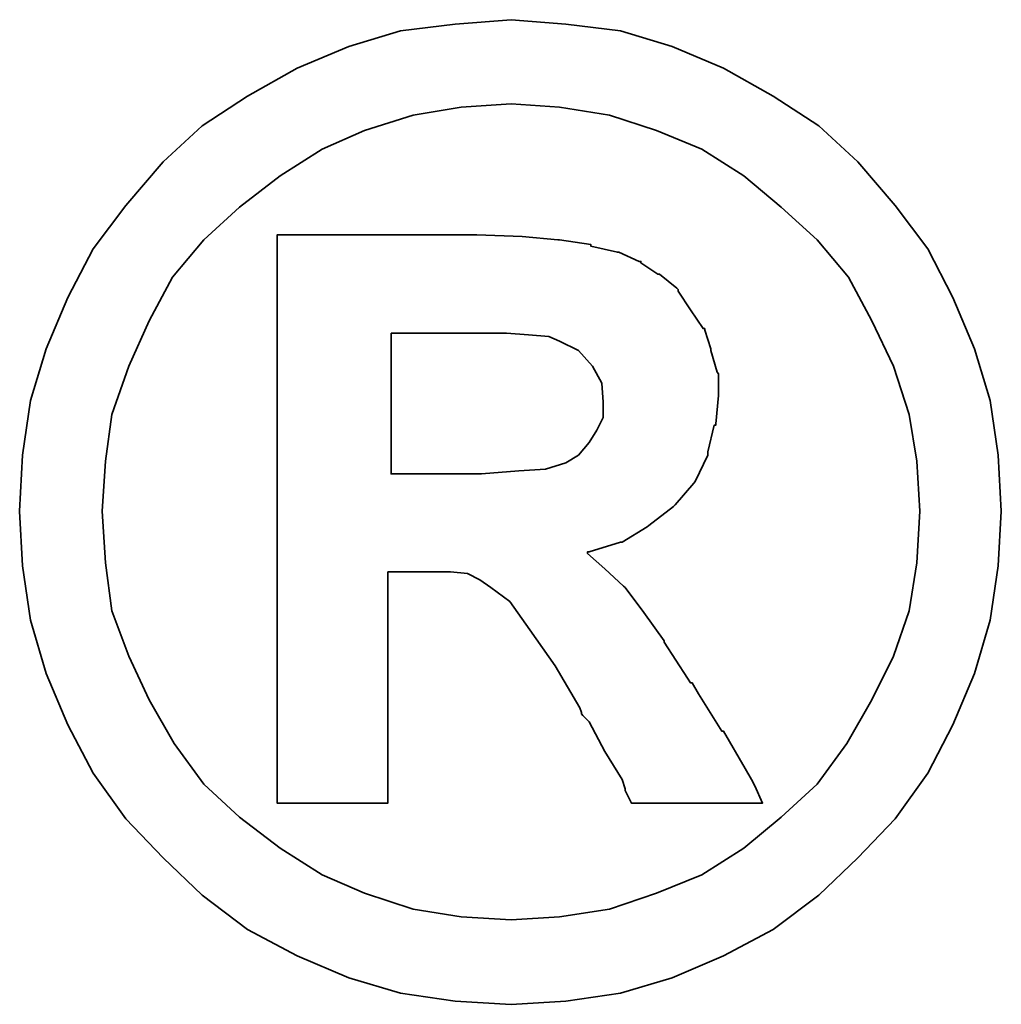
# Model space of a CAD drawing. Header units: inches. Extents: x 6 to 250, y 54 to 179.
# Tile 45 of 47: x 221.39 to 222.42, y 120.86 to 121.9. Entities that reach past the tile are written whole.
import ezdxf

# ---------------------------------------------------------------- set-up
doc = ezdxf.new("R2010")
doc.units = ezdxf.units.IN
doc.header["$LTSCALE"] = 0.2
doc.layers.add('DIM', color=4, linetype='Continuous')
doc.layers.add('layer 1', color=7, linetype='Continuous')

# ---------------------------------------------------------------- blocks, each defined once
blk = doc.blocks.new('TBI MOTION logo(完整正式版)')
at = {"layer": 'layer 1', "color": 22, "lineweight": 35}
for points, knots in [([(81.20634, 4.98624), (81.20634, 4.98624), (81.18649, 5.32862), (81.18649, 5.32862), (81.18649, 5.32862), (81.18649, 5.32862), (81.13886, 5.66206), (81.13886, 5.66206), (81.13886, 5.66206), (81.13886, 5.66206), (81.04359, 5.97764), (81.04359, 5.97764), (81.04359, 5.97764), (81.04359, 5.97764), (80.91061, 6.29124), (80.91061, 6.29124), (80.91061, 6.29124), (80.91061, 6.29124), (80.75778, 6.58697), (80.75778, 6.58697), (80.75778, 6.58697), (80.75778, 6.58697), (80.5593, 6.85294), (80.5593, 6.85294), (80.5593, 6.85294), (80.5593, 6.85294), (80.33105, 7.1189), (80.33105, 7.1189), (80.33105, 7.1189), (80.33105, 7.1189), (80.09287, 7.33921), (80.09287, 7.33921), (80.09287, 7.33921), (80.09287, 7.33921), (79.815, 7.51982), (79.815, 7.51982), (79.815, 7.51982), (79.815, 7.51982), (79.51133, 7.69051), (79.51133, 7.69051), (79.51133, 7.69051), (79.51133, 7.69051), (79.19773, 7.8235), (79.19773, 7.8235), (79.19773, 7.8235), (79.19773, 7.8235), (78.88215, 7.91877), (78.88215, 7.91877), (78.88215, 7.91877), (78.88215, 7.91877), (78.54871, 7.95846), (78.54871, 7.95846), (78.54871, 7.95846), (78.54871, 7.95846), (78.21526, 7.98625), (78.21526, 7.98625), (78.21526, 7.98625), (78.21526, 7.98625), (77.87388, 7.95846), (77.87388, 7.95846), (77.87388, 7.95846), (77.87388, 7.95846), (77.54044, 7.91877), (77.54044, 7.91877), (77.54044, 7.91877), (77.54044, 7.91877), (77.22485, 7.8235), (77.22485, 7.8235), (77.22485, 7.8235), (77.22485, 7.8235), (76.91027, 7.69051), (76.91027, 7.69051), (76.91027, 7.69051), (76.91027, 7.69051), (76.6056, 7.51982), (76.6056, 7.51982), (76.6056, 7.51982), (76.6056, 7.51982), (76.32972, 7.33921), (76.32972, 7.33921), (76.32972, 7.33921), (76.32972, 7.33921), (76.09154, 7.1189), (76.09154, 7.1189), (76.09154, 7.1189), (76.09154, 7.1189), (75.86329, 6.85294), (75.86329, 6.85294), (75.86329, 6.85294), (75.86329, 6.85294), (75.66382, 6.58697), (75.66382, 6.58697), (75.66382, 6.58697), (75.66382, 6.58697), (75.51099, 6.29124), (75.51099, 6.29124), (75.51099, 6.29124), (75.51099, 6.29124), (75.37702, 5.97764), (75.37702, 5.97764), (75.37702, 5.97764), (75.37702, 5.97764), (75.28175, 5.66206), (75.28175, 5.66206), (75.28175, 5.66206), (75.28175, 5.66206), (75.23411, 5.32862), (75.23411, 5.32862), (75.23411, 5.32862), (75.23411, 5.32862), (75.21625, 4.98624), (75.21625, 4.98624), (75.21625, 4.98624), (75.21625, 4.98624), (75.23411, 4.6528), (75.23411, 4.6528), (75.23411, 4.6528), (75.23411, 4.6528), (75.28175, 4.32035), (75.28175, 4.32035), (75.28175, 4.32035), (75.28175, 4.32035), (75.37702, 3.99583), (75.37702, 3.99583), (75.37702, 3.99583), (75.37702, 3.99583), (75.51099, 3.68224), (75.51099, 3.68224), (75.51099, 3.68224), (75.51099, 3.68224), (75.66382, 3.38749), (75.66382, 3.38749), (75.66382, 3.38749), (75.66382, 3.38749), (75.86329, 3.10963), (75.86329, 3.10963), (75.86329, 3.10963), (75.86329, 3.10963), (76.09154, 2.87145), (76.09154, 2.87145), (76.09154, 2.87145), (76.09154, 2.87145), (76.32972, 2.6432), (76.32972, 2.6432), (76.32972, 2.6432), (76.32972, 2.6432), (76.6056, 2.43381), (76.6056, 2.43381), (76.6056, 2.43381), (76.6056, 2.43381), (76.91027, 2.27205), (76.91027, 2.27205), (76.91027, 2.27205), (76.91027, 2.27205), (77.22485, 2.13906), (77.22485, 2.13906), (77.22485, 2.13906), (77.22485, 2.13906), (77.54044, 2.0438), (77.54044, 2.0438), (77.54044, 2.0438), (77.54044, 2.0438), (77.87388, 1.99616), (77.87388, 1.99616), (77.87388, 1.99616), (77.87388, 1.99616), (78.21526, 1.97631), (78.21526, 1.97631), (78.21526, 1.97631), (78.21526, 1.97631), (78.54871, 1.99616), (78.54871, 1.99616), (78.54871, 1.99616), (78.54871, 1.99616), (78.88215, 2.0438), (78.88215, 2.0438), (78.88215, 2.0438), (78.88215, 2.0438), (79.19773, 2.13906), (79.19773, 2.13906), (79.19773, 2.13906), (79.19773, 2.13906), (79.51133, 2.27205), (79.51133, 2.27205), (79.51133, 2.27205), (79.51133, 2.27205), (79.815, 2.43381), (79.815, 2.43381), (79.815, 2.43381), (79.815, 2.43381), (80.09287, 2.6432), (80.09287, 2.6432), (80.09287, 2.6432), (80.09287, 2.6432), (80.33105, 2.87145), (80.33105, 2.87145), (80.33105, 2.87145), (80.33105, 2.87145), (80.5593, 3.10963), (80.5593, 3.10963), (80.5593, 3.10963), (80.5593, 3.10963), (80.75778, 3.38749), (80.75778, 3.38749), (80.75778, 3.38749), (80.75778, 3.38749), (80.91061, 3.68224), (80.91061, 3.68224), (80.91061, 3.68224), (80.91061, 3.68224), (81.04359, 3.99583), (81.04359, 3.99583), (81.04359, 3.99583), (81.04359, 3.99583), (81.13886, 4.32035), (81.13886, 4.32035), (81.13886, 4.32035), (81.13886, 4.32035), (81.18649, 4.6528), (81.18649, 4.6528), (81.18649, 4.6528), (81.18649, 4.6528), (81.20634, 4.98624), (81.20634, 4.98624)], [0, 0, 0, 0, 0.0178571, 0.0178571, 0.0178571, 0.0178571, 0.0357143, 0.0357143, 0.0357143, 0.0357143, 0.0535714, 0.0535714, 0.0535714, 0.0535714, 0.0714286, 0.0714286, 0.0714286, 0.0714286, 0.0892857, 0.0892857, 0.0892857, 0.0892857, 0.1071429, 0.1071429, 0.1071429, 0.1071429, 0.125, 0.125, 0.125, 0.125, 0.1428571, 0.1428571, 0.1428571, 0.1428571, 0.1607143, 0.1607143, 0.1607143, 0.1607143, 0.1785714, 0.1785714, 0.1785714, 0.1785714, 0.1964286, 0.1964286, 0.1964286, 0.1964286, 0.2142857, 0.2142857, 0.2142857, 0.2142857, 0.2321429, 0.2321429, 0.2321429, 0.2321429, 0.25, 0.25, 0.25, 0.25, 0.2678571, 0.2678571, 0.2678571, 0.2678571, 0.2857143, 0.2857143, 0.2857143, 0.2857143, 0.3035714, 0.3035714, 0.3035714, 0.3035714, 0.3214286, 0.3214286, 0.3214286, 0.3214286, 0.3392857, 0.3392857, 0.3392857, 0.3392857, 0.3571429, 0.3571429, 0.3571429, 0.3571429, 0.375, 0.375, 0.375, 0.375, 0.3928571, 0.3928571, 0.3928571, 0.3928571, 0.4107143, 0.4107143, 0.4107143, 0.4107143, 0.4285714, 0.4285714, 0.4285714, 0.4285714, 0.4464286, 0.4464286, 0.4464286, 0.4464286, 0.4642857, 0.4642857, 0.4642857, 0.4642857, 0.4821429, 0.4821429, 0.4821429, 0.4821429, 0.5, 0.5, 0.5, 0.5, 0.5178571, 0.5178571, 0.5178571, 0.5178571, 0.5357143, 0.5357143, 0.5357143, 0.5357143, 0.5535714, 0.5535714, 0.5535714, 0.5535714, 0.5714286, 0.5714286, 0.5714286, 0.5714286, 0.5892857, 0.5892857, 0.5892857, 0.5892857, 0.6071429, 0.6071429, 0.6071429, 0.6071429, 0.625, 0.625, 0.625, 0.625, 0.6428571, 0.6428571, 0.6428571, 0.6428571, 0.6607143, 0.6607143, 0.6607143, 0.6607143, 0.6785714, 0.6785714, 0.6785714, 0.6785714, 0.6964286, 0.6964286, 0.6964286, 0.6964286, 0.7142857, 0.7142857, 0.7142857, 0.7142857, 0.7321429, 0.7321429, 0.7321429, 0.7321429, 0.75, 0.75, 0.75, 0.75, 0.7678571, 0.7678571, 0.7678571, 0.7678571, 0.7857143, 0.7857143, 0.7857143, 0.7857143, 0.8035714, 0.8035714, 0.8035714, 0.8035714, 0.8214286, 0.8214286, 0.8214286, 0.8214286, 0.8392857, 0.8392857, 0.8392857, 0.8392857, 0.8571429, 0.8571429, 0.8571429, 0.8571429, 0.875, 0.875, 0.875, 0.875, 0.8928571, 0.8928571, 0.8928571, 0.8928571, 0.9107143, 0.9107143, 0.9107143, 0.9107143, 0.9285714, 0.9285714, 0.9285714, 0.9285714, 0.9464286, 0.9464286, 0.9464286, 0.9464286, 0.9642857, 0.9642857, 0.9642857, 0.9642857, 0.9821429, 0.9821429, 0.9821429, 0.9821429, 1, 1, 1, 1]), ([(80.71014, 4.98624), (80.71014, 4.98624), (80.69129, 5.29091), (80.69129, 5.29091), (80.69129, 5.29091), (80.69129, 5.29091), (80.64464, 5.57672), (80.64464, 5.57672), (80.64464, 5.57672), (80.64464, 5.57672), (80.54937, 5.87245), (80.54937, 5.87245), (80.54937, 5.87245), (80.54937, 5.87245), (80.41639, 6.14833), (80.41639, 6.14833), (80.41639, 6.14833), (80.41639, 6.14833), (80.27349, 6.41429), (80.27349, 6.41429), (80.27349, 6.41429), (80.27349, 6.41429), (80.08295, 6.64255), (80.08295, 6.64255), (80.08295, 6.64255), (80.08295, 6.64255), (79.86264, 6.84301), (79.86264, 6.84301), (79.86264, 6.84301), (79.86264, 6.84301), (79.63439, 7.03355), (79.63439, 7.03355), (79.63439, 7.03355), (79.63439, 7.03355), (79.37835, 7.1963), (79.37835, 7.1963), (79.37835, 7.1963), (79.37835, 7.1963), (79.10246, 7.30944), (79.10246, 7.30944), (79.10246, 7.30944), (79.10246, 7.30944), (78.81665, 7.40471), (78.81665, 7.40471), (78.81665, 7.40471), (78.81665, 7.40471), (78.511, 7.45234), (78.511, 7.45234), (78.511, 7.45234), (78.511, 7.45234), (78.21526, 7.47219), (78.21526, 7.47219), (78.21526, 7.47219), (78.21526, 7.47219), (77.9106, 7.45234), (77.9106, 7.45234), (77.9106, 7.45234), (77.9106, 7.45234), (77.61685, 7.40471), (77.61685, 7.40471), (77.61685, 7.40471), (77.61685, 7.40471), (77.32012, 7.30944), (77.32012, 7.30944), (77.32012, 7.30944), (77.32012, 7.30944), (77.06309, 7.1963), (77.06309, 7.1963), (77.06309, 7.1963), (77.06309, 7.1963), (76.80606, 7.03355), (76.80606, 7.03355), (76.80606, 7.03355), (76.80606, 7.03355), (76.55797, 6.84301), (76.55797, 6.84301), (76.55797, 6.84301), (76.55797, 6.84301), (76.34063, 6.64255), (76.34063, 6.64255), (76.34063, 6.64255), (76.34063, 6.64255), (76.1491, 6.41429), (76.1491, 6.41429), (76.1491, 6.41429), (76.1491, 6.41429), (76.0062, 6.14833), (76.0062, 6.14833), (76.0062, 6.14833), (76.0062, 6.14833), (75.88314, 5.87245), (75.88314, 5.87245), (75.88314, 5.87245), (75.88314, 5.87245), (75.77794, 5.57672), (75.77794, 5.57672), (75.77794, 5.57672), (75.77794, 5.57672), (75.73924, 5.29091), (75.73924, 5.29091), (75.73924, 5.29091), (75.73924, 5.29091), (75.72039, 4.98624), (75.72039, 4.98624), (75.72039, 4.98624), (75.72039, 4.98624), (75.73924, 4.67165), (75.73924, 4.67165), (75.73924, 4.67165), (75.73924, 4.67165), (75.77794, 4.37791), (75.77794, 4.37791), (75.77794, 4.37791), (75.77794, 4.37791), (75.88314, 4.10102), (75.88314, 4.10102), (75.88314, 4.10102), (75.88314, 4.10102), (76.0062, 3.83407), (76.0062, 3.83407), (76.0062, 3.83407), (76.0062, 3.83407), (76.15902, 3.56811), (76.15902, 3.56811), (76.15902, 3.56811), (76.15902, 3.56811), (76.34063, 3.32001), (76.34063, 3.32001), (76.34063, 3.32001), (76.34063, 3.32001), (76.55797, 3.11955), (76.55797, 3.11955), (76.55797, 3.11955), (76.55797, 3.11955), (76.80606, 2.92901), (76.80606, 2.92901), (76.80606, 2.92901), (76.80606, 2.92901), (77.06309, 2.76725), (77.06309, 2.76725), (77.06309, 2.76725), (77.06309, 2.76725), (77.32012, 2.65412), (77.32012, 2.65412), (77.32012, 2.65412), (77.32012, 2.65412), (77.61685, 2.55786), (77.61685, 2.55786), (77.61685, 2.55786), (77.61685, 2.55786), (77.9106, 2.51022), (77.9106, 2.51022), (77.9106, 2.51022), (77.9106, 2.51022), (78.21526, 2.49137), (78.21526, 2.49137), (78.21526, 2.49137), (78.21526, 2.49137), (78.511, 2.51022), (78.511, 2.51022), (78.511, 2.51022), (78.511, 2.51022), (78.81665, 2.55786), (78.81665, 2.55786), (78.81665, 2.55786), (78.81665, 2.55786), (79.10246, 2.65412), (79.10246, 2.65412), (79.10246, 2.65412), (79.10246, 2.65412), (79.37835, 2.76725), (79.37835, 2.76725), (79.37835, 2.76725), (79.37835, 2.76725), (79.63439, 2.92901), (79.63439, 2.92901), (79.63439, 2.92901), (79.63439, 2.92901), (79.86264, 3.11955), (79.86264, 3.11955), (79.86264, 3.11955), (79.86264, 3.11955), (80.08295, 3.32001), (80.08295, 3.32001), (80.08295, 3.32001), (80.08295, 3.32001), (80.26356, 3.56811), (80.26356, 3.56811), (80.26356, 3.56811), (80.26356, 3.56811), (80.41639, 3.83407), (80.41639, 3.83407), (80.41639, 3.83407), (80.41639, 3.83407), (80.54937, 4.10102), (80.54937, 4.10102), (80.54937, 4.10102), (80.54937, 4.10102), (80.64464, 4.37791), (80.64464, 4.37791), (80.64464, 4.37791), (80.64464, 4.37791), (80.69129, 4.67165), (80.69129, 4.67165), (80.69129, 4.67165), (80.69129, 4.67165), (80.71014, 4.98624), (80.71014, 4.98624)], [0, 0, 0, 0, 0.0192308, 0.0192308, 0.0192308, 0.0192308, 0.0384615, 0.0384615, 0.0384615, 0.0384615, 0.0576923, 0.0576923, 0.0576923, 0.0576923, 0.0769231, 0.0769231, 0.0769231, 0.0769231, 0.0961538, 0.0961538, 0.0961538, 0.0961538, 0.1153846, 0.1153846, 0.1153846, 0.1153846, 0.1346154, 0.1346154, 0.1346154, 0.1346154, 0.1538462, 0.1538462, 0.1538462, 0.1538462, 0.1730769, 0.1730769, 0.1730769, 0.1730769, 0.1923077, 0.1923077, 0.1923077, 0.1923077, 0.2115385, 0.2115385, 0.2115385, 0.2115385, 0.2307692, 0.2307692, 0.2307692, 0.2307692, 0.25, 0.25, 0.25, 0.25, 0.2692308, 0.2692308, 0.2692308, 0.2692308, 0.2884615, 0.2884615, 0.2884615, 0.2884615, 0.3076923, 0.3076923, 0.3076923, 0.3076923, 0.3269231, 0.3269231, 0.3269231, 0.3269231, 0.3461538, 0.3461538, 0.3461538, 0.3461538, 0.3653846, 0.3653846, 0.3653846, 0.3653846, 0.3846154, 0.3846154, 0.3846154, 0.3846154, 0.4038462, 0.4038462, 0.4038462, 0.4038462, 0.4230769, 0.4230769, 0.4230769, 0.4230769, 0.4423077, 0.4423077, 0.4423077, 0.4423077, 0.4615385, 0.4615385, 0.4615385, 0.4615385, 0.4807692, 0.4807692, 0.4807692, 0.4807692, 0.5, 0.5, 0.5, 0.5, 0.5192308, 0.5192308, 0.5192308, 0.5192308, 0.5384615, 0.5384615, 0.5384615, 0.5384615, 0.5576923, 0.5576923, 0.5576923, 0.5576923, 0.5769231, 0.5769231, 0.5769231, 0.5769231, 0.5961538, 0.5961538, 0.5961538, 0.5961538, 0.6153846, 0.6153846, 0.6153846, 0.6153846, 0.6346154, 0.6346154, 0.6346154, 0.6346154, 0.6538462, 0.6538462, 0.6538462, 0.6538462, 0.6730769, 0.6730769, 0.6730769, 0.6730769, 0.6923077, 0.6923077, 0.6923077, 0.6923077, 0.7115385, 0.7115385, 0.7115385, 0.7115385, 0.7307692, 0.7307692, 0.7307692, 0.7307692, 0.75, 0.75, 0.75, 0.75, 0.7692308, 0.7692308, 0.7692308, 0.7692308, 0.7884615, 0.7884615, 0.7884615, 0.7884615, 0.8076923, 0.8076923, 0.8076923, 0.8076923, 0.8269231, 0.8269231, 0.8269231, 0.8269231, 0.8461538, 0.8461538, 0.8461538, 0.8461538, 0.8653846, 0.8653846, 0.8653846, 0.8653846, 0.8846154, 0.8846154, 0.8846154, 0.8846154, 0.9038462, 0.9038462, 0.9038462, 0.9038462, 0.9230769, 0.9230769, 0.9230769, 0.9230769, 0.9423077, 0.9423077, 0.9423077, 0.9423077, 0.9615385, 0.9615385, 0.9615385, 0.9615385, 0.9807692, 0.9807692, 0.9807692, 0.9807692, 1, 1, 1, 1]), ([(76.78721, 3.2823), (76.78721, 3.2823), (76.78721, 3.32001), (76.78721, 3.32001), (76.78721, 3.32001), (76.78721, 3.32001), (76.78721, 3.42422), (76.78721, 3.42422), (76.78721, 3.42422), (76.78721, 3.42422), (76.78721, 3.59689), (76.78721, 3.59689), (76.78721, 3.59689), (76.78721, 3.59689), (76.78721, 3.80529), (76.78721, 3.80529), (76.78721, 3.80529), (76.78721, 3.80529), (76.78721, 4.0524), (76.78721, 4.0524), (76.78721, 4.0524), (76.78721, 4.0524), (76.78721, 4.32035), (76.78721, 4.32035), (76.78721, 4.32035), (76.78721, 4.32035), (76.78721, 4.92868), (76.78721, 4.92868), (76.78721, 4.92868), (76.78721, 4.92868), (76.78721, 5.53801), (76.78721, 5.53801), (76.78721, 5.53801), (76.78721, 5.53801), (76.78721, 5.82482), (76.78721, 5.82482), (76.78721, 5.82482), (76.78721, 5.82482), (76.78721, 6.07291), (76.78721, 6.07291), (76.78721, 6.07291), (76.78721, 6.07291), (76.78721, 6.30017), (76.78721, 6.30017), (76.78721, 6.30017), (76.78721, 6.30017), (76.78721, 6.45399), (76.78721, 6.45399), (76.78721, 6.45399), (76.78721, 6.45399), (76.78721, 6.5572), (76.78721, 6.5572), (76.78721, 6.5572), (76.78721, 6.5572), (76.78721, 6.59689), (76.78721, 6.59689), (76.78721, 6.59689), (76.78721, 6.59689), (76.78721, 6.67232), (76.78721, 6.67232), (76.78721, 6.67232), (76.78721, 6.67232), (76.8537, 6.67232), (76.8537, 6.67232), (76.8537, 6.67232), (76.8537, 6.67232), (76.87355, 6.67232), (76.87355, 6.67232), (76.87355, 6.67232), (76.87355, 6.67232), (76.91027, 6.67232), (76.91027, 6.67232), (76.91027, 6.67232), (76.91027, 6.67232), (77.04424, 6.67232), (77.04424, 6.67232), (77.04424, 6.67232), (77.04424, 6.67232), (77.22485, 6.67232), (77.22485, 6.67232), (77.22485, 6.67232), (77.22485, 6.67232), (77.43524, 6.67232), (77.43524, 6.67232), (77.43524, 6.67232), (77.43524, 6.67232), (77.65357, 6.67232), (77.65357, 6.67232), (77.65357, 6.67232), (77.65357, 6.67232), (77.82625, 6.67232), (77.82625, 6.67232), (77.82625, 6.67232), (77.82625, 6.67232), (77.94037, 6.67232), (77.94037, 6.67232), (77.94037, 6.67232), (77.94037, 6.67232), (77.97709, 6.67232), (77.97709, 6.67232), (77.97709, 6.67232), (77.97709, 6.67232), (77.99694, 6.67232), (77.99694, 6.67232), (77.99694, 6.67232), (77.99694, 6.67232), (78.00686, 6.67232), (78.00686, 6.67232), (78.00686, 6.67232), (78.00686, 6.67232), (78.28275, 6.6624), (78.28275, 6.6624), (78.28275, 6.6624), (78.28275, 6.6624), (78.50107, 6.64255), (78.50107, 6.64255), (78.50107, 6.64255), (78.50107, 6.64255), (78.511, 6.64255), (78.511, 6.64255), (78.511, 6.64255), (78.511, 6.64255), (78.70154, 6.61476), (78.70154, 6.61476), (78.70154, 6.61476), (78.70154, 6.61476), (78.70154, 6.60483), (78.70154, 6.60483), (78.70154, 6.60483), (78.70154, 6.60483), (78.86429, 6.56713), (78.86429, 6.56713), (78.86429, 6.56713), (78.86429, 6.56713), (78.87223, 6.56713), (78.87223, 6.56713), (78.87223, 6.56713), (78.87223, 6.56713), (78.99727, 6.51056), (78.99727, 6.51056), (78.99727, 6.51056), (78.99727, 6.51056), (79.00719, 6.51056), (79.00719, 6.51056), (79.00719, 6.51056), (79.00719, 6.51056), (79.00719, 6.50162), (79.00719, 6.50162), (79.00719, 6.50162), (79.00719, 6.50162), (79.1104, 6.43415), (79.1104, 6.43415), (79.1104, 6.43415), (79.1104, 6.43415), (79.12132, 6.43415), (79.12132, 6.43415), (79.12132, 6.43415), (79.12132, 6.43415), (79.22552, 6.34781), (79.22552, 6.34781), (79.22552, 6.34781), (79.22552, 6.34781), (79.23544, 6.33888), (79.23544, 6.33888), (79.23544, 6.33888), (79.23544, 6.33888), (79.23544, 6.32895), (79.23544, 6.32895), (79.23544, 6.32895), (79.23544, 6.32895), (79.31087, 6.21483), (79.31087, 6.21483), (79.31087, 6.21483), (79.31087, 6.21483), (79.38629, 6.1007), (79.38629, 6.1007), (79.38629, 6.1007), (79.38629, 6.1007), (79.3972, 6.1007), (79.3972, 6.1007), (79.3972, 6.1007), (79.3972, 6.1007), (79.3972, 6.09078), (79.3972, 6.09078), (79.3972, 6.09078), (79.3972, 6.09078), (79.43392, 5.97764), (79.43392, 5.97764), (79.43392, 5.97764), (79.43392, 5.97764), (79.43392, 5.96772), (79.43392, 5.96772), (79.43392, 5.96772), (79.43392, 5.96772), (79.47362, 5.83474), (79.47362, 5.83474), (79.47362, 5.83474), (79.47362, 5.83474), (79.48156, 5.82482), (79.48156, 5.82482), (79.48156, 5.82482), (79.48156, 5.82482), (79.48156, 5.69977), (79.48156, 5.69977), (79.48156, 5.69977), (79.48156, 5.69977), (79.48156, 5.69183), (79.48156, 5.69183), (79.48156, 5.69183), (79.48156, 5.69183), (79.4637, 5.51915), (79.4637, 5.51915), (79.4637, 5.51915), (79.4637, 5.51915), (79.4637, 5.51122), (79.4637, 5.51122), (79.4637, 5.51122), (79.4637, 5.51122), (79.45377, 5.51122), (79.45377, 5.51122), (79.45377, 5.51122), (79.45377, 5.51122), (79.41507, 5.34847), (79.41507, 5.34847), (79.41507, 5.34847), (79.41507, 5.34847), (79.41507, 5.33854), (79.41507, 5.33854), (79.41507, 5.33854), (79.41507, 5.33854), (79.41507, 5.32862), (79.41507, 5.32862), (79.41507, 5.32862), (79.41507, 5.32862), (79.33865, 5.16785), (79.33865, 5.16785), (79.33865, 5.16785), (79.33865, 5.16785), (79.33071, 5.15693), (79.33071, 5.15693), (79.33071, 5.15693), (79.33071, 5.15693), (79.2156, 5.02495), (79.2156, 5.02495), (79.2156, 5.02495), (79.2156, 5.02495), (79.20567, 5.01502), (79.20567, 5.01502), (79.20567, 5.01502), (79.20567, 5.01502), (79.05483, 4.89991), (79.05483, 4.89991), (79.05483, 4.89991), (79.05483, 4.89991), (79.04491, 4.89197), (79.04491, 4.89197), (79.04491, 4.89197), (79.04491, 4.89197), (78.89208, 4.7967), (78.89208, 4.7967), (78.89208, 4.7967), (78.89208, 4.7967), (78.88215, 4.7967), (78.88215, 4.7967), (78.88215, 4.7967), (78.88215, 4.7967), (78.69161, 4.73913), (78.69161, 4.73913), (78.69161, 4.73913), (78.69161, 4.73913), (78.68169, 4.73913), (78.68169, 4.73913), (78.68169, 4.73913), (78.68169, 4.73913), (78.68169, 4.72921), (78.68169, 4.72921), (78.68169, 4.72921), (78.68169, 4.72921), (78.78688, 4.63394), (78.78688, 4.63394), (78.78688, 4.63394), (78.78688, 4.63394), (78.902, 4.52875), (78.902, 4.52875), (78.902, 4.52875), (78.902, 4.52875), (78.91093, 4.52081), (78.91093, 4.52081), (78.91093, 4.52081), (78.91093, 4.52081), (79.02506, 4.36798), (79.02506, 4.36798), (79.02506, 4.36798), (79.02506, 4.36798), (79.1501, 4.1953), (79.1501, 4.1953), (79.1501, 4.1953), (79.1501, 4.1953), (79.1501, 4.18736), (79.1501, 4.18736), (79.1501, 4.18736), (79.1501, 4.18736), (79.29201, 3.96705), (79.29201, 3.96705), (79.29201, 3.96705), (79.29201, 3.96705), (79.31087, 3.93828), (79.31087, 3.93828), (79.31087, 3.93828), (79.31087, 3.93828), (79.32079, 3.93828), (79.32079, 3.93828), (79.32079, 3.93828), (79.32079, 3.93828), (79.3585, 3.87178), (79.3585, 3.87178), (79.3585, 3.87178), (79.3585, 3.87178), (79.50141, 3.64353), (79.50141, 3.64353), (79.50141, 3.64353), (79.50141, 3.64353), (79.51133, 3.64353), (79.51133, 3.64353), (79.51133, 3.64353), (79.51133, 3.64353), (79.64431, 3.41528), (79.64431, 3.41528), (79.64431, 3.41528), (79.64431, 3.41528), (79.68202, 3.3478), (79.68202, 3.3478), (79.68202, 3.3478), (79.68202, 3.3478), (79.70187, 3.31009), (79.70187, 3.31009), (79.70187, 3.31009), (79.70187, 3.31009), (79.7495, 3.2049), (79.7495, 3.2049), (79.7495, 3.2049), (79.7495, 3.2049), (79.64431, 3.2049), (79.64431, 3.2049), (79.64431, 3.2049), (79.64431, 3.2049), (79.62546, 3.2049), (79.62546, 3.2049), (79.62546, 3.2049), (79.62546, 3.2049), (79.53912, 3.2049), (79.53912, 3.2049), (79.53912, 3.2049), (79.53912, 3.2049), (79.31087, 3.2049), (79.31087, 3.2049), (79.31087, 3.2049), (79.31087, 3.2049), (79.08262, 3.2049), (79.08262, 3.2049), (79.08262, 3.2049), (79.08262, 3.2049), (79.00719, 3.2049), (79.00719, 3.2049), (79.00719, 3.2049), (79.00719, 3.2049), (78.98735, 3.2049), (78.98735, 3.2049), (78.98735, 3.2049), (78.98735, 3.2049), (78.94964, 3.2049), (78.94964, 3.2049), (78.94964, 3.2049), (78.94964, 3.2049), (78.92979, 3.24459), (78.92979, 3.24459), (78.92979, 3.24459), (78.92979, 3.24459), (78.91093, 3.2823), (78.91093, 3.2823), (78.91093, 3.2823), (78.91093, 3.2823), (78.91093, 3.29223), (78.91093, 3.29223), (78.91093, 3.29223), (78.91093, 3.29223), (78.89208, 3.3478), (78.89208, 3.3478), (78.89208, 3.3478), (78.89208, 3.3478), (78.78688, 3.52048), (78.78688, 3.52048), (78.78688, 3.52048), (78.78688, 3.52048), (78.69161, 3.7001), (78.69161, 3.7001), (78.69161, 3.7001), (78.69161, 3.7001), (78.6539, 3.7388), (78.6539, 3.7388), (78.6539, 3.7388), (78.6539, 3.7388), (78.64398, 3.74873), (78.64398, 3.74873), (78.64398, 3.74873), (78.64398, 3.74873), (78.64398, 3.75766), (78.64398, 3.75766), (78.64398, 3.75766), (78.64398, 3.75766), (78.63405, 3.78644), (78.63405, 3.78644), (78.63405, 3.78644), (78.63405, 3.78644), (78.48321, 4.04347), (78.48321, 4.04347), (78.48321, 4.04347), (78.48321, 4.04347), (78.33038, 4.2618), (78.33038, 4.2618), (78.33038, 4.2618), (78.33038, 4.2618), (78.20732, 4.43447), (78.20732, 4.43447), (78.20732, 4.43447), (78.20732, 4.43447), (78.09221, 4.52081), (78.09221, 4.52081), (78.09221, 4.52081), (78.09221, 4.52081), (78.02472, 4.56845), (78.02472, 4.56845), (78.02472, 4.56845), (78.02472, 4.56845), (77.9493, 4.60616), (77.9493, 4.60616), (77.9493, 4.60616), (77.9493, 4.60616), (77.8451, 4.61608), (77.8451, 4.61608), (77.8451, 4.61608), (77.8451, 4.61608), (77.71113, 4.61608), (77.71113, 4.61608), (77.71113, 4.61608), (77.71113, 4.61608), (77.69128, 4.61608), (77.69128, 4.61608), (77.69128, 4.61608), (77.69128, 4.61608), (77.67342, 4.61608), (77.67342, 4.61608), (77.67342, 4.61608), (77.67342, 4.61608), (77.5583, 4.61608), (77.5583, 4.61608), (77.5583, 4.61608), (77.5583, 4.61608), (77.46303, 4.61608), (77.46303, 4.61608), (77.46303, 4.61608), (77.46303, 4.61608), (77.46303, 4.54761), (77.46303, 4.54761), (77.46303, 4.54761), (77.46303, 4.54761), (77.46303, 4.47318), (77.46303, 4.47318), (77.46303, 4.47318), (77.46303, 4.47318), (77.46303, 4.24294), (77.46303, 4.24294), (77.46303, 4.24294), (77.46303, 4.24294), (77.46303, 3.99583), (77.46303, 3.99583), (77.46303, 3.99583), (77.46303, 3.99583), (77.46303, 3.72888), (77.46303, 3.72888), (77.46303, 3.72888), (77.46303, 3.72888), (77.46303, 3.51055), (77.46303, 3.51055), (77.46303, 3.51055), (77.46303, 3.51055), (77.46303, 3.42422), (77.46303, 3.42422), (77.46303, 3.42422), (77.46303, 3.42422), (77.46303, 3.35773), (77.46303, 3.35773), (77.46303, 3.35773), (77.46303, 3.35773), (77.46303, 3.30017), (77.46303, 3.30017), (77.46303, 3.30017), (77.46303, 3.30017), (77.46303, 3.2823), (77.46303, 3.2823), (77.46303, 3.2823), (77.46303, 3.2823), (77.46303, 3.2049), (77.46303, 3.2049), (77.46303, 3.2049), (77.46303, 3.2049), (77.39753, 3.2049), (77.39753, 3.2049), (77.39753, 3.2049), (77.39753, 3.2049), (77.37768, 3.2049), (77.37768, 3.2049), (77.37768, 3.2049), (77.37768, 3.2049), (77.32012, 3.2049), (77.32012, 3.2049), (77.32012, 3.2049), (77.32012, 3.2049), (77.12165, 3.2049), (77.12165, 3.2049), (77.12165, 3.2049), (77.12165, 3.2049), (76.94897, 3.2049), (76.94897, 3.2049), (76.94897, 3.2049), (76.94897, 3.2049), (76.8924, 3.2049), (76.8924, 3.2049), (76.8924, 3.2049), (76.8924, 3.2049), (76.8537, 3.2049), (76.8537, 3.2049), (76.8537, 3.2049), (76.8537, 3.2049), (76.78721, 3.2049), (76.78721, 3.2049), (76.78721, 3.2049), (76.78721, 3.2049), (76.78721, 3.2823), (76.78721, 3.2823)], [0, 0, 0, 0, 0.0074074, 0.0074074, 0.0074074, 0.0074074, 0.0148148, 0.0148148, 0.0148148, 0.0148148, 0.0222222, 0.0222222, 0.0222222, 0.0222222, 0.0296296, 0.0296296, 0.0296296, 0.0296296, 0.037037, 0.037037, 0.037037, 0.037037, 0.0444444, 0.0444444, 0.0444444, 0.0444444, 0.0518519, 0.0518519, 0.0518519, 0.0518519, 0.0592593, 0.0592593, 0.0592593, 0.0592593, 0.0666667, 0.0666667, 0.0666667, 0.0666667, 0.0740741, 0.0740741, 0.0740741, 0.0740741, 0.0814815, 0.0814815, 0.0814815, 0.0814815, 0.0888889, 0.0888889, 0.0888889, 0.0888889, 0.0962963, 0.0962963, 0.0962963, 0.0962963, 0.1037037, 0.1037037, 0.1037037, 0.1037037, 0.1111111, 0.1111111, 0.1111111, 0.1111111, 0.1185185, 0.1185185, 0.1185185, 0.1185185, 0.1259259, 0.1259259, 0.1259259, 0.1259259, 0.1333333, 0.1333333, 0.1333333, 0.1333333, 0.1407407, 0.1407407, 0.1407407, 0.1407407, 0.1481481, 0.1481481, 0.1481481, 0.1481481, 0.1555556, 0.1555556, 0.1555556, 0.1555556, 0.162963, 0.162963, 0.162963, 0.162963, 0.1703704, 0.1703704, 0.1703704, 0.1703704, 0.1777778, 0.1777778, 0.1777778, 0.1777778, 0.1851852, 0.1851852, 0.1851852, 0.1851852, 0.1925926, 0.1925926, 0.1925926, 0.1925926, 0.2, 0.2, 0.2, 0.2, 0.2074074, 0.2074074, 0.2074074, 0.2074074, 0.2148148, 0.2148148, 0.2148148, 0.2148148, 0.2222222, 0.2222222, 0.2222222, 0.2222222, 0.2296296, 0.2296296, 0.2296296, 0.2296296, 0.237037, 0.237037, 0.237037, 0.237037, 0.2444444, 0.2444444, 0.2444444, 0.2444444, 0.2518519, 0.2518519, 0.2518519, 0.2518519, 0.2592593, 0.2592593, 0.2592593, 0.2592593, 0.2666667, 0.2666667, 0.2666667, 0.2666667, 0.2740741, 0.2740741, 0.2740741, 0.2740741, 0.2814815, 0.2814815, 0.2814815, 0.2814815, 0.2888889, 0.2888889, 0.2888889, 0.2888889, 0.2962963, 0.2962963, 0.2962963, 0.2962963, 0.3037037, 0.3037037, 0.3037037, 0.3037037, 0.3111111, 0.3111111, 0.3111111, 0.3111111, 0.3185185, 0.3185185, 0.3185185, 0.3185185, 0.3259259, 0.3259259, 0.3259259, 0.3259259, 0.3333333, 0.3333333, 0.3333333, 0.3333333, 0.3407407, 0.3407407, 0.3407407, 0.3407407, 0.3481481, 0.3481481, 0.3481481, 0.3481481, 0.3555556, 0.3555556, 0.3555556, 0.3555556, 0.362963, 0.362963, 0.362963, 0.362963, 0.3703704, 0.3703704, 0.3703704, 0.3703704, 0.3777778, 0.3777778, 0.3777778, 0.3777778, 0.3851852, 0.3851852, 0.3851852, 0.3851852, 0.3925926, 0.3925926, 0.3925926, 0.3925926, 0.4, 0.4, 0.4, 0.4, 0.4074074, 0.4074074, 0.4074074, 0.4074074, 0.4148148, 0.4148148, 0.4148148, 0.4148148, 0.4222222, 0.4222222, 0.4222222, 0.4222222, 0.4296296, 0.4296296, 0.4296296, 0.4296296, 0.437037, 0.437037, 0.437037, 0.437037, 0.4444444, 0.4444444, 0.4444444, 0.4444444, 0.4518519, 0.4518519, 0.4518519, 0.4518519, 0.4592593, 0.4592593, 0.4592593, 0.4592593, 0.4666667, 0.4666667, 0.4666667, 0.4666667, 0.4740741, 0.4740741, 0.4740741, 0.4740741, 0.4814815, 0.4814815, 0.4814815, 0.4814815, 0.4888889, 0.4888889, 0.4888889, 0.4888889, 0.4962963, 0.4962963, 0.4962963, 0.4962963, 0.5037037, 0.5037037, 0.5037037, 0.5037037, 0.5111111, 0.5111111, 0.5111111, 0.5111111, 0.5185185, 0.5185185, 0.5185185, 0.5185185, 0.5259259, 0.5259259, 0.5259259, 0.5259259, 0.5333333, 0.5333333, 0.5333333, 0.5333333, 0.5407407, 0.5407407, 0.5407407, 0.5407407, 0.5481481, 0.5481481, 0.5481481, 0.5481481, 0.5555556, 0.5555556, 0.5555556, 0.5555556, 0.562963, 0.562963, 0.562963, 0.562963, 0.5703704, 0.5703704, 0.5703704, 0.5703704, 0.5777778, 0.5777778, 0.5777778, 0.5777778, 0.5851852, 0.5851852, 0.5851852, 0.5851852, 0.5925926, 0.5925926, 0.5925926, 0.5925926, 0.6, 0.6, 0.6, 0.6, 0.6074074, 0.6074074, 0.6074074, 0.6074074, 0.6148148, 0.6148148, 0.6148148, 0.6148148, 0.6222222, 0.6222222, 0.6222222, 0.6222222, 0.6296296, 0.6296296, 0.6296296, 0.6296296, 0.637037, 0.637037, 0.637037, 0.637037, 0.6444444, 0.6444444, 0.6444444, 0.6444444, 0.6518519, 0.6518519, 0.6518519, 0.6518519, 0.6592593, 0.6592593, 0.6592593, 0.6592593, 0.6666667, 0.6666667, 0.6666667, 0.6666667, 0.6740741, 0.6740741, 0.6740741, 0.6740741, 0.6814815, 0.6814815, 0.6814815, 0.6814815, 0.6888889, 0.6888889, 0.6888889, 0.6888889, 0.6962963, 0.6962963, 0.6962963, 0.6962963, 0.7037037, 0.7037037, 0.7037037, 0.7037037, 0.7111111, 0.7111111, 0.7111111, 0.7111111, 0.7185185, 0.7185185, 0.7185185, 0.7185185, 0.7259259, 0.7259259, 0.7259259, 0.7259259, 0.7333333, 0.7333333, 0.7333333, 0.7333333, 0.7407407, 0.7407407, 0.7407407, 0.7407407, 0.7481481, 0.7481481, 0.7481481, 0.7481481, 0.7555556, 0.7555556, 0.7555556, 0.7555556, 0.762963, 0.762963, 0.762963, 0.762963, 0.7703704, 0.7703704, 0.7703704, 0.7703704, 0.7777778, 0.7777778, 0.7777778, 0.7777778, 0.7851852, 0.7851852, 0.7851852, 0.7851852, 0.7925926, 0.7925926, 0.7925926, 0.7925926, 0.8, 0.8, 0.8, 0.8, 0.8074074, 0.8074074, 0.8074074, 0.8074074, 0.8148148, 0.8148148, 0.8148148, 0.8148148, 0.8222222, 0.8222222, 0.8222222, 0.8222222, 0.8296296, 0.8296296, 0.8296296, 0.8296296, 0.837037, 0.837037, 0.837037, 0.837037, 0.8444444, 0.8444444, 0.8444444, 0.8444444, 0.8518519, 0.8518519, 0.8518519, 0.8518519, 0.8592593, 0.8592593, 0.8592593, 0.8592593, 0.8666667, 0.8666667, 0.8666667, 0.8666667, 0.8740741, 0.8740741, 0.8740741, 0.8740741, 0.8814815, 0.8814815, 0.8814815, 0.8814815, 0.8888889, 0.8888889, 0.8888889, 0.8888889, 0.8962963, 0.8962963, 0.8962963, 0.8962963, 0.9037037, 0.9037037, 0.9037037, 0.9037037, 0.9111111, 0.9111111, 0.9111111, 0.9111111, 0.9185185, 0.9185185, 0.9185185, 0.9185185, 0.9259259, 0.9259259, 0.9259259, 0.9259259, 0.9333333, 0.9333333, 0.9333333, 0.9333333, 0.9407407, 0.9407407, 0.9407407, 0.9407407, 0.9481481, 0.9481481, 0.9481481, 0.9481481, 0.9555556, 0.9555556, 0.9555556, 0.9555556, 0.962963, 0.962963, 0.962963, 0.962963, 0.9703704, 0.9703704, 0.9703704, 0.9703704, 0.9777778, 0.9777778, 0.9777778, 0.9777778, 0.9851852, 0.9851852, 0.9851852, 0.9851852, 0.9925926, 0.9925926, 0.9925926, 0.9925926, 1, 1, 1, 1]), ([(77.48288, 6.07291), (77.48288, 6.07291), (77.48288, 5.99551), (77.48288, 5.99551), (77.48288, 5.99551), (77.48288, 5.99551), (77.48288, 5.82482), (77.48288, 5.82482), (77.48288, 5.82482), (77.48288, 5.82482), (77.48288, 5.63328), (77.48288, 5.63328), (77.48288, 5.63328), (77.48288, 5.63328), (77.48288, 5.46358), (77.48288, 5.46358), (77.48288, 5.46358), (77.48288, 5.46358), (77.48288, 5.29091), (77.48288, 5.29091), (77.48288, 5.29091), (77.48288, 5.29091), (77.48288, 5.21449), (77.48288, 5.21449), (77.48288, 5.21449), (77.48288, 5.21449), (77.50074, 5.21449), (77.50074, 5.21449), (77.50074, 5.21449), (77.50074, 5.21449), (77.71113, 5.21449), (77.71113, 5.21449), (77.71113, 5.21449), (77.71113, 5.21449), (77.94037, 5.21449), (77.94037, 5.21449), (77.94037, 5.21449), (77.94037, 5.21449), (78.01579, 5.21449), (78.01579, 5.21449), (78.01579, 5.21449), (78.01579, 5.21449), (78.03465, 5.21449), (78.03465, 5.21449), (78.03465, 5.21449), (78.03465, 5.21449), (78.2629, 5.23335), (78.2629, 5.23335), (78.2629, 5.23335), (78.2629, 5.23335), (78.42565, 5.24327), (78.42565, 5.24327), (78.42565, 5.24327), (78.42565, 5.24327), (78.54871, 5.28098), (78.54871, 5.28098), (78.54871, 5.28098), (78.54871, 5.28098), (78.62611, 5.32862), (78.62611, 5.32862), (78.62611, 5.32862), (78.62611, 5.32862), (78.69161, 5.40503), (78.69161, 5.40503), (78.69161, 5.40503), (78.69161, 5.40503), (78.73925, 5.48145), (78.73925, 5.48145), (78.73925, 5.48145), (78.73925, 5.48145), (78.77696, 5.55885), (78.77696, 5.55885), (78.77696, 5.55885), (78.77696, 5.55885), (78.77696, 5.65214), (78.77696, 5.65214), (78.77696, 5.65214), (78.77696, 5.65214), (78.76902, 5.76726), (78.76902, 5.76726), (78.76902, 5.76726), (78.76902, 5.76726), (78.71146, 5.87245), (78.71146, 5.87245), (78.71146, 5.87245), (78.71146, 5.87245), (78.62611, 5.96772), (78.62611, 5.96772), (78.62611, 5.96772), (78.62611, 5.96772), (78.511, 6.02528), (78.511, 6.02528), (78.511, 6.02528), (78.511, 6.02528), (78.44451, 6.05306), (78.44451, 6.05306), (78.44451, 6.05306), (78.44451, 6.05306), (78.32046, 6.06299), (78.32046, 6.06299), (78.32046, 6.06299), (78.32046, 6.06299), (78.18748, 6.07291), (78.18748, 6.07291), (78.18748, 6.07291), (78.18748, 6.07291), (77.99694, 6.07291), (77.99694, 6.07291), (77.99694, 6.07291), (77.99694, 6.07291), (77.97709, 6.07291), (77.97709, 6.07291), (77.97709, 6.07291), (77.97709, 6.07291), (77.90167, 6.07291), (77.90167, 6.07291), (77.90167, 6.07291), (77.90167, 6.07291), (77.69128, 6.07291), (77.69128, 6.07291), (77.69128, 6.07291), (77.69128, 6.07291), (77.50074, 6.07291), (77.50074, 6.07291), (77.50074, 6.07291), (77.50074, 6.07291), (77.48288, 6.07291), (77.48288, 6.07291)], [0, 0, 0, 0, 0.03125, 0.03125, 0.03125, 0.03125, 0.0625, 0.0625, 0.0625, 0.0625, 0.09375, 0.09375, 0.09375, 0.09375, 0.125, 0.125, 0.125, 0.125, 0.15625, 0.15625, 0.15625, 0.15625, 0.1875, 0.1875, 0.1875, 0.1875, 0.21875, 0.21875, 0.21875, 0.21875, 0.25, 0.25, 0.25, 0.25, 0.28125, 0.28125, 0.28125, 0.28125, 0.3125, 0.3125, 0.3125, 0.3125, 0.34375, 0.34375, 0.34375, 0.34375, 0.375, 0.375, 0.375, 0.375, 0.40625, 0.40625, 0.40625, 0.40625, 0.4375, 0.4375, 0.4375, 0.4375, 0.46875, 0.46875, 0.46875, 0.46875, 0.5, 0.5, 0.5, 0.5, 0.53125, 0.53125, 0.53125, 0.53125, 0.5625, 0.5625, 0.5625, 0.5625, 0.59375, 0.59375, 0.59375, 0.59375, 0.625, 0.625, 0.625, 0.625, 0.65625, 0.65625, 0.65625, 0.65625, 0.6875, 0.6875, 0.6875, 0.6875, 0.71875, 0.71875, 0.71875, 0.71875, 0.75, 0.75, 0.75, 0.75, 0.78125, 0.78125, 0.78125, 0.78125, 0.8125, 0.8125, 0.8125, 0.8125, 0.84375, 0.84375, 0.84375, 0.84375, 0.875, 0.875, 0.875, 0.875, 0.90625, 0.90625, 0.90625, 0.90625, 0.9375, 0.9375, 0.9375, 0.9375, 0.96875, 0.96875, 0.96875, 0.96875, 1, 1, 1, 1])]:
    blk.add_open_spline(points, degree=3, knots=knots, dxfattribs=at)

msp = doc.modelspace()

# ---------------------------------------------------------------- block references
at = {"layer": 'DIM', "xscale": 0.1726987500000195, "yscale": 0.1726987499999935, "zscale": 0.17269875}
msp.add_blockref('TBI MOTION logo(完整正式版)', (208.4002, 120.5233), dxfattribs=at)

doc.saveas('drawing.dxf')
